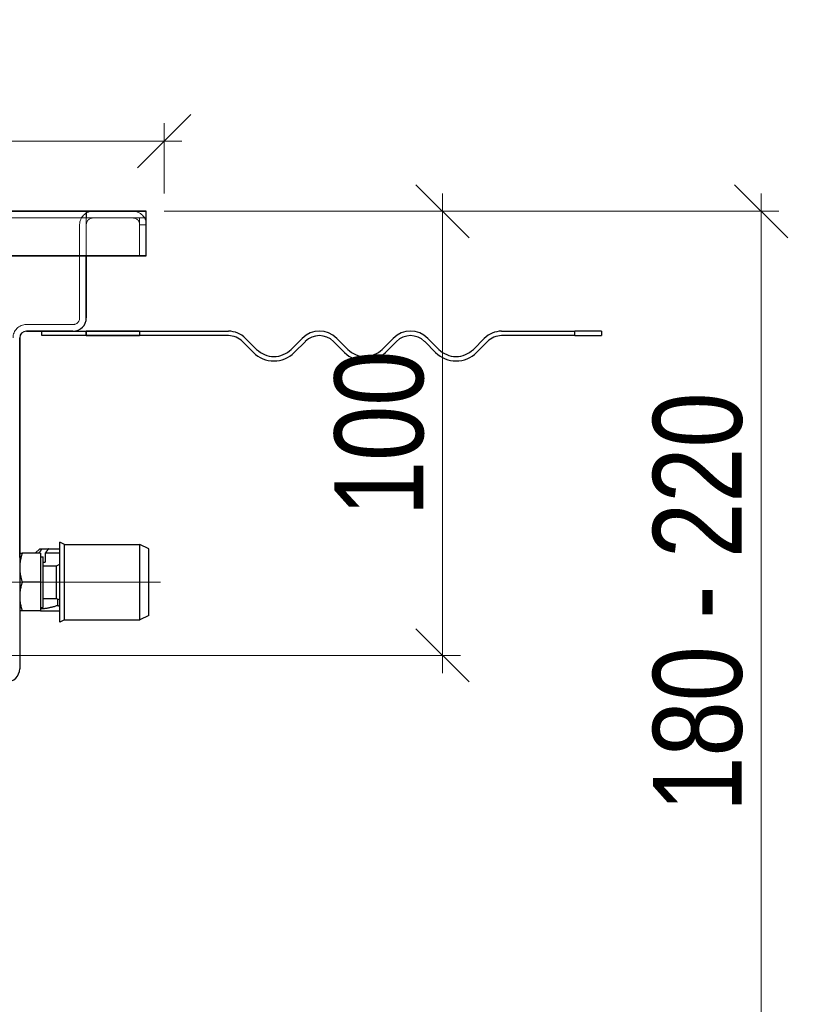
# Model space of a CAD drawing. Header units: millimetres. Extents: x -300186 to 535068, y -28581 to 763298.
# Tile 86 of 256: x -534 to -354, y 137851 to 138073. Entities that reach past the tile are written whole.
import ezdxf

# ---------------------------------------------------------------- set-up
doc = ezdxf.new("R2010")
doc.units = ezdxf.units.MM
doc.header["$LTSCALE"] = 10
doc.header["$PDSIZE"] = -4
doc.linetypes.add('ČERCHOVANÁ', pattern=[25.4, 12.7, -6.35, 0, -6.35])
doc.linetypes.add('ČÁRKOVANÁ', pattern=[19.05, 12.7, -6.35])
for name, color, linetype, lineweight in [('ACO_KOTY', 5, 'Continuous', 13), ('ACO_NEVID', 8, 'ČÁRKOVANÁ', 13), ('ACO_OSY', 6, 'ČERCHOVANÁ', 13), ('ACO_RAMECEK', 4, 'Continuous', 13), ('ACO_SILNA', 7, 'Continuous', 30)]:
    doc.layers.add(name, color=color, linetype=linetype, lineweight=lineweight)
doc.styles.add('ACO', font='arial.ttf', dxfattribs={"width": 0.8})
doc.dimstyles.new('M1_4 (šipky)', dxfattribs={"dimscale": 4, "dimtxt": 3, "dimasz": 3, "dimexe": 1, "dimexo": 1, "dimgap": 1, "dimtad": 1, "dimdec": 0, "dimtxsty": 'ACO', "dimcen": 3, "dimdle": 1, "dimclrd": 256, "dimclre": 256, "dimclrt": 7, "dimadec": 1, "dimazin": 2, "dimtfac": 0.8, "dimtmove": 0, "dimatfit": 0, "dimldrblk": 'DOTSMALL', "dimfxl": 1, "dimlwd": -1, "dimlwe": -1, "dimarcsym": 1})

# ---------------------------------------------------------------- blocks, each defined once
blk = doc.blocks.new('_OBLIQUE')
at = {"color": 0, "linetype": 'ByBlock'}
blk.add_line((-0.5, -0.5), (0.5, 0.5), dxfattribs=at)
blk = doc.blocks.new('*D1069')
at = {"layer": 'ACO_KOTY', "color": 0, "transparency": 16777216}
for p, q in [((-367.36, 137835.54), (-367.36, 138033.54)), ((-497.79, 138029.54), (-363.36, 138029.54)), ((-380.88, 137839.54), (-363.36, 137839.54))]:
    blk.add_line(p, q, dxfattribs=at)
at = {"layer": 'Defpoints', "color": 0, "lineweight": -3, "transparency": 16777216}
for p in [(-501.79, 138029.54), (-367.36, 138029.54), (-384.88, 137839.54)]:
    blk.add_point(p, dxfattribs=at)
at = {"layer": 'ACO_KOTY', "color": 0, "transparency": 16777216, "xscale": 12, "yscale": 12, "zscale": 12}
for p, rotation in [((-367.36, 138029.54), 90), ((-367.36, 137839.54), 270)]:
    blk.add_blockref('_OBLIQUE', p, dxfattribs=dict(at, rotation=rotation))
at = {"layer": 'ACO_KOTY', "color": 7, "transparency": 16777216, "insert": (-381.57, 137941.54), "char_height": 20, "attachment_point": 5, "rotation": 90, "style": 'ACO'}
blk.add_mtext('180 - 220', dxfattribs=at)
blk = doc.blocks.new('_DotSmall')
at = {"color": 0, "linetype": 'ByBlock', "const_width": 0.5}
blk.add_lwpolyline([(-0.0625, 0, 1), (0.0625, 0, 1)], format="xyb", close=True, dxfattribs=at)
blk = doc.blocks.new('*D1070')
at = {"layer": 'ACO_KOTY', "color": 0, "transparency": 16777216}
for p, q in [((-751.79, 138033.54), (-751.79, 138049.36)), ((-501.79, 138033.54), (-501.79, 138049.36)), ((-755.79, 138045.36), (-497.79, 138045.36))]:
    blk.add_line(p, q, dxfattribs=at)
at = {"layer": 'Defpoints', "color": 0, "lineweight": -3, "transparency": 16777216}
for p in [(-501.79, 138045.36), (-751.79, 138029.54), (-501.79, 138029.54)]:
    blk.add_point(p, dxfattribs=at)
at = {"layer": 'ACO_KOTY', "color": 0, "transparency": 16777216, "xscale": 12, "yscale": 12, "zscale": 12, "rotation": 180}
blk.add_blockref('_OBLIQUE', (-751.79, 138045.36), dxfattribs=at)
at = {"layer": 'ACO_KOTY', "color": 0, "transparency": 16777216, "xscale": 12, "yscale": 12, "zscale": 12}
blk.add_blockref('_OBLIQUE', (-501.79, 138045.36), dxfattribs=at)
at = {"layer": 'ACO_KOTY', "color": 7, "transparency": 16777216, "insert": (-626.79, 138059.57), "char_height": 20, "attachment_point": 5, "style": 'ACO'}
blk.add_mtext('250x250', dxfattribs=at)
blk = doc.blocks.new('*D1078')
at = {"layer": 'ACO_KOTY', "color": 0, "transparency": 16777216}
for p, q in [((-439.07, 137925.54), (-439.07, 138033.54)), ((-501.79, 138029.54), (-435.07, 138029.54)), ((-626.79, 137929.54), (-435.07, 137929.54))]:
    blk.add_line(p, q, dxfattribs=at)
at = {"layer": 'Defpoints', "color": 0, "lineweight": -3, "transparency": 16777216}
for p in [(-505.79, 138029.54), (-439.07, 138029.54), (-630.79, 137929.54)]:
    blk.add_point(p, dxfattribs=at)
at = {"layer": 'ACO_KOTY', "color": 0, "transparency": 16777216, "xscale": 12, "yscale": 12, "zscale": 12}
for p, rotation in [((-439.07, 138029.54), 90), ((-439.07, 137929.54), 270)]:
    blk.add_blockref('_OBLIQUE', p, dxfattribs=dict(at, rotation=rotation))
at = {"layer": 'ACO_KOTY', "color": 7, "transparency": 16777216, "insert": (-453.28, 137979.54), "char_height": 20, "attachment_point": 5, "rotation": 90, "style": 'ACO'}
blk.add_mtext('100', dxfattribs=at)
blk = doc.blocks.new('A$7E2A18ED2A1C3')
at = {"layer": 'ACO_NEVID'}
for p, q in [((339, 171.5), (339, 173)), ((339, 171.5), (339, 173)), ((339.01, 171.5), (339.01, 173)), ((339.01, 171.5), (339.01, 173)), ((352.5, 171.5), (102.5, 171.5)), ((102.5, 171.5), (352.5, 171.5)), ((339, 170), (339, 171.5)), ((339, 170), (339, 171.5)), ((351, 170), (351, 171.5)), ((352.5, 171.5), (351, 171.5)), ((337.5, 170), (337.5, 149)), ((337.5, 149), (337.5, 170)), ((339, 170), (339, 163)), ((339, 163), (339, 170)), ((351, 163), (351, 170)), ((351, 169.99), (352.5, 169.99)), ((336, 147.5), (325.5, 147.5)), ((325.5, 147.5), (336, 147.5))]:
    blk.add_line(p, q, dxfattribs=at)
for centre, radius, start, end in [((340.5, 170), 3, 90, 180), ((340.5, 170), 3, 90, 180), ((349.5, 170), 3, 0, 90), ((340.5, 170), 1.5, 90, 180), ((340.5, 170), 1.5, 90, 180), ((349.5, 170), 1.5, 0, 90), ((336, 149), 1.5, 270, 0), ((336, 149), 1.5, 270, 0), ((325.5, 144.5), 3, 90, 180), ((325.5, 144.5), 3, 90, 180)]:
    blk.add_arc(centre, radius, start, end, dxfattribs=at)
at = {"layer": 'ACO_OSY'}
blk.add_line((355.69, 89.5), (320.18, 89.5), dxfattribs=at)
at = {"layer": 'ACO_SILNA'}
for p, q in [((102.5, 173), (352.5, 173)), ((352.5, 173), (102.5, 173)), ((352.5, 170), (352.5, 173)), ((352.5, 163), (352.5, 170)), ((102.5, 163), (352.5, 163)), ((352.5, 163), (102.5, 163)), ((339, 163), (339, 149)), ((339, 149), (339, 163)), ((324, 144.5), (324, 70)), ((324, 95), (324, 144.5)), ((336, 146), (325.5, 146)), ((325.5, 146), (336, 146)), ((329, 145), (329, 146)), ((329, 145), (329, 146)), ((339, 145), (329, 145)), ((339, 145), (329, 145)), ((336, 146), (339, 146)), ((336, 146), (339, 146)), ((339, 146), (351, 146)), ((339, 145), (339, 146)), ((339, 146), (339, 145)), ((351, 146), (339, 146)), ((351, 145), (339, 145)), ((339, 145), (351, 145)), ((351, 146), (351, 145)), ((351, 146), (370.98, 146)), ((370.98, 145), (351, 145)), ((374.87, 144.39), (377.35, 141.91)), ((385.12, 141.91), (387.6, 144.39)), ((395.38, 144.39), (397.85, 141.91)), ((405.63, 141.91), (408.1, 144.39)), ((415.88, 144.39), (418.36, 141.91)), ((426.14, 141.91), (428.61, 144.39)), ((426.14, 141.91), (428.61, 144.39)), ((432.5, 146), (448.99, 146)), ((448.99, 145), (432.5, 145)), ((448.99, 145), (448.99, 146)), ((455, 146), (448.99, 146)), ((448.99, 145), (455, 145)), ((455, 146), (455, 145)), ((376.64, 141.21), (374.16, 143.68)), ((388.31, 143.68), (385.83, 141.21)), ((397.14, 141.21), (394.67, 143.68)), ((408.81, 143.68), (406.34, 141.21)), ((417.65, 141.21), (415.18, 143.68)), ((429.32, 143.68), (426.84, 141.21)), ((429.32, 143.68), (426.84, 141.21)), ((333.05, 80.5), (333.05, 98.5)), ((334.05, 98), (333.05, 98.5)), ((334.05, 81), (334.05, 98)), ((334.05, 98), (351.05, 98)), ((351.05, 81), (351.05, 98)), ((353.05, 97), (351.05, 98)), ((324, 96), (324.58, 96)), ((328.7, 96), (324.58, 96)), ((328.5, 97), (327.5, 96)), ((328.5, 97), (329.05, 97)), ((328.7, 96), (328.7, 89.5)), ((329.05, 97), (330.47, 97)), ((333.05, 96), (329.74, 96)), ((329.74, 96), (329.74, 94)), ((330.47, 97), (333.05, 97)), ((353.05, 82), (353.05, 97)), ((328.7, 95.2), (329.3, 95.2)), ((329.3, 83.8), (329.3, 95.2)), ((329.3, 94), (329.74, 94)), ((329.3, 93.16), (332.28, 93.16)), ((332.28, 93.16), (333.05, 93.5)), ((332.28, 85.84), (332.28, 93.16)), ((328.7, 89.5), (324.58, 89.5)), ((328.7, 89.5), (328.7, 83)), ((329.3, 85.84), (332.28, 85.84)), ((332.28, 85.84), (333.05, 85.5)), ((332.5, 85.74), (332.5, 84.25)), ((324.58, 83), (324, 83)), ((328.7, 83), (324.58, 83)), ((328.7, 83.8), (329.3, 83.8)), ((328.7, 83), (333.05, 83)), ((334.05, 81), (333.05, 80.5)), ((334.05, 81), (351.05, 81)), ((353.05, 82), (351.05, 81))]:
    blk.add_line(p, q, dxfattribs=at)
at = {"layer": 'ACO_SILNA', "flags": 128}
for points in [[(324.58, 96), (324.53, 95.85), (324.49, 95.7), (324.44, 95.56), (324.4, 95.41), (324.36, 95.27), (324.32, 95.13), (324.29, 94.99), (324.25, 94.85), (324.22, 94.72), (324.19, 94.58), (324.17, 94.45), (324.14, 94.32), (324.12, 94.18), (324.1, 94.05), (324.08, 93.92), (324.06, 93.79), (324.05, 93.66), (324.04, 93.53), (324.02, 93.4), (324.02, 93.27), (324.01, 93.14), (324, 93.01), (324, 92.88), (324, 92.75)], [(328.33, 96), (328.36, 96.05), (328.4, 96.09), (328.43, 96.14), (328.46, 96.18), (328.49, 96.23), (328.52, 96.27), (328.56, 96.31), (328.59, 96.36), (328.62, 96.4), (328.65, 96.44), (328.68, 96.49), (328.71, 96.53), (328.74, 96.57), (328.77, 96.61), (328.8, 96.65), (328.83, 96.69), (328.86, 96.73), (328.89, 96.77), (328.91, 96.81), (328.94, 96.85), (328.97, 96.89), (329, 96.92), (329.03, 96.96), (329.05, 97)], [(330.47, 97), (330.44, 96.96), (330.41, 96.92), (330.39, 96.89), (330.36, 96.85), (330.33, 96.81), (330.3, 96.77), (330.27, 96.73), (330.24, 96.69), (330.21, 96.65), (330.18, 96.61), (330.15, 96.57), (330.12, 96.53), (330.09, 96.49), (330.06, 96.44), (330.03, 96.4), (330, 96.36), (329.97, 96.31), (329.94, 96.27), (329.91, 96.23), (329.87, 96.18), (329.84, 96.14), (329.81, 96.09), (329.78, 96.05), (329.74, 96)], [(324, 92.75), (324, 92.62), (324, 92.49), (324.01, 92.36), (324.02, 92.23), (324.02, 92.1), (324.04, 91.97), (324.05, 91.84), (324.06, 91.71), (324.08, 91.58), (324.1, 91.45), (324.12, 91.32), (324.14, 91.18), (324.17, 91.05), (324.19, 90.92), (324.22, 90.78), (324.25, 90.65), (324.29, 90.51), (324.32, 90.37), (324.36, 90.23), (324.4, 90.09), (324.44, 89.94), (324.49, 89.8), (324.53, 89.65), (324.58, 89.5)], [(324.58, 89.5), (324.53, 89.35), (324.49, 89.2), (324.44, 89.06), (324.4, 88.91), (324.36, 88.77), (324.32, 88.63), (324.29, 88.49), (324.25, 88.35), (324.22, 88.22), (324.19, 88.08), (324.17, 87.95), (324.14, 87.82), (324.12, 87.68), (324.1, 87.55), (324.08, 87.42), (324.06, 87.29), (324.05, 87.16), (324.04, 87.03), (324.02, 86.9), (324.02, 86.77), (324.01, 86.64), (324, 86.51), (324, 86.38), (324, 86.25)], [(324, 86.25), (324, 86.12), (324, 85.99), (324.01, 85.86), (324.02, 85.73), (324.02, 85.6), (324.04, 85.47), (324.05, 85.34), (324.06, 85.21), (324.08, 85.08), (324.1, 84.95), (324.12, 84.82), (324.14, 84.68), (324.17, 84.55), (324.19, 84.42), (324.22, 84.28), (324.25, 84.15), (324.29, 84.01), (324.32, 83.87), (324.36, 83.73), (324.4, 83.59), (324.44, 83.44), (324.49, 83.3), (324.53, 83.15), (324.58, 83)], [(328.7, 83.5), (328.85, 83.51), (328.99, 83.52), (329.14, 83.53), (329.29, 83.54), (329.44, 83.55), (329.58, 83.57), (329.73, 83.59), (329.88, 83.61), (330.04, 83.63), (330.19, 83.66), (330.34, 83.69), (330.5, 83.71), (330.65, 83.75), (330.81, 83.78), (330.97, 83.82), (331.13, 83.85), (331.3, 83.89), (331.46, 83.94), (331.63, 83.98), (331.8, 84.03), (331.97, 84.08), (332.14, 84.13), (332.32, 84.19), (332.5, 84.25)], [(332.5, 84.25), (332.52, 84.24), (332.55, 84.23), (332.57, 84.23), (332.59, 84.22), (332.62, 84.21), (332.64, 84.2), (332.66, 84.2), (332.69, 84.19), (332.71, 84.18), (332.73, 84.17), (332.76, 84.17), (332.78, 84.16), (332.8, 84.15), (332.82, 84.15), (332.85, 84.14), (332.87, 84.13), (332.89, 84.12), (332.92, 84.12), (332.94, 84.11), (332.96, 84.1), (332.98, 84.1), (333.01, 84.09), (333.03, 84.08), (333.05, 84.08)]]:
    blk.add_lwpolyline(points, dxfattribs=at)
at = {"layer": 'ACO_SILNA'}
for centre, radius, start, end in [((336, 149), 3, 270, 0), ((336, 149), 3, 270, 0), ((325.5, 144.5), 1.5, 90, 180), ((325.5, 144.5), 1.5, 90, 180), ((370.98, 140.5), 5.5, 45, 90), ((370.98, 140.5), 4.5, 45, 90), ((391.49, 140.5), 5.5, 45, 135), ((391.49, 140.5), 4.5, 45, 135), ((411.99, 140.5), 5.5, 45, 135), ((411.99, 140.5), 4.5, 45, 135), ((432.5, 140.5), 5.5, 90, 135), ((432.5, 140.5), 4.5, 90, 135), ((381.23, 145.8), 6.5, 225, 315), ((381.23, 145.8), 5.5, 225, 315), ((401.74, 145.8), 6.5, 225, 315), ((401.74, 145.8), 5.5, 225, 315), ((422.25, 145.8), 6.5, 225, 315), ((422.25, 145.8), 6.5, 225, 315), ((422.25, 145.8), 5.5, 225, 315), ((422.25, 145.8), 5.5, 225, 315), ((321, 70), 3, 270, 0)]:
    blk.add_arc(centre, radius, start, end, dxfattribs=at)

msp = doc.modelspace()

# ---------------------------------------------------------------- block references
at = {"layer": 'ACO_RAMECEK'}
msp.add_blockref('A$7E2A18ED2A1C3', (-858.287, 137856.541), dxfattribs=at)

# ---------------------------------------------------------------- dimensions: what is measured, and where the dimension line sits
at = {"layer": 'ACO_KOTY', "color": 0}
dim = msp.add_linear_dim(base=(-501.787, 138045.363), p1=(-751.787, 138029.541), p2=(-501.787, 138029.541), text='<>x250', dimstyle='M1_4 (šipky)', override={"dimtxt": 5, "dimblk1": 'OBLIQUE', "dimblk2": 'OBLIQUE', "dimsah": 1, "dimclrd": 0, "dimclre": 0}, dxfattribs=at)
dim.commit()
dim.dimension.update_dxf_attribs({"geometry": '*D1070', "text_midpoint": (-626.787, 138059.574)})
dim = msp.add_linear_dim(base=(-439.07, 138029.541), p1=(-630.787, 137929.541), p2=(-505.787, 138029.541), angle=90, dimstyle='M1_4 (šipky)', override={"dimtxt": 5, "dimblk1": 'OBLIQUE', "dimblk2": 'OBLIQUE', "dimsah": 1, "dimclrd": 0, "dimclre": 0}, dxfattribs=at)
dim.commit()
dim.dimension.update_dxf_attribs({"geometry": '*D1078', "text_midpoint": (-439.07, 137979.541), "dimtype": 160})
dim = msp.add_linear_dim(base=(-367.357, 138029.541), p1=(-384.875, 137839.541), p2=(-501.787, 138029.541), angle=90, text='180 - 220', dimstyle='M1_4 (šipky)', override={"dimtxt": 5, "dimblk1": 'OBLIQUE', "dimblk2": 'OBLIQUE', "dimsah": 1, "dimclrd": 0, "dimclre": 0}, dxfattribs=at)
dim.commit()
dim.dimension.update_dxf_attribs({"geometry": '*D1069', "text_midpoint": (-367.357, 137941.541), "dimtype": 160})

doc.saveas('drawing.dxf')
